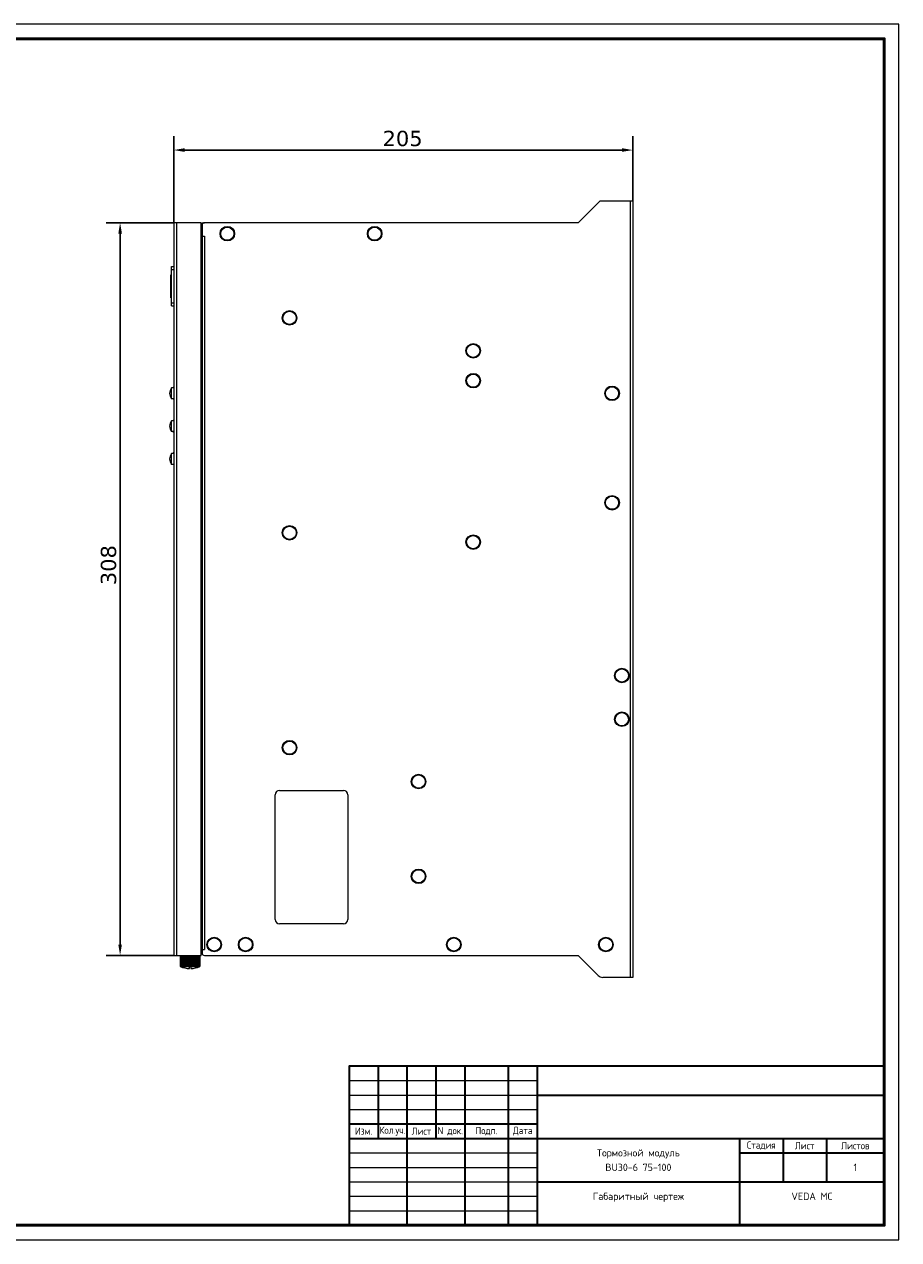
# Model space of a CAD drawing. Header units: millimetres. Extents: x 845 to 1645, y -7 to 549.
# Tile 4 of 4: x 1245 to 1645, y -7 to 549. Entities that reach past the tile are written whole.
import ezdxf
from ezdxf.enums import TextEntityAlignment as Align

# ---------------------------------------------------------------- set-up
doc = ezdxf.new("R2010")
doc.units = ezdxf.units.MM
doc.header["$LTSCALE"] = 2
for name, color, linetype in [('19', 7, 'Continuous'), ('20', 7, 'Continuous'), ('21', 7, 'Continuous'), ('27', 7, 'Continuous'), ('29', 7, 'Continuous'), ('31', 7, 'Continuous'), ('35', 7, 'Continuous'), ('39', 7, 'Continuous'), ('43', 7, 'Continuous')]:
    doc.layers.add(name, color=color, linetype=linetype)
doc.layers.add('4', color=7, linetype='Continuous', lineweight=25)
doc.styles.add('DEFAULT-Danfoss', font='verdana.ttf')
doc.styles.add('СПДС', font='isocpeur.ttf', dxfattribs={"width": 0.9})
doc.dimstyles.new('Danfoss', dxfattribs={"dimscale": 2, "dimtxt": 3.5, "dimasz": 2.5, "dimexe": 3.175, "dimexo": 0, "dimgap": 0.762, "dimtad": 1, "dimtoh": 1, "dimrnd": 1e-08, "dimtxsty": 'DEFAULT-Danfoss', "dimcen": 0.09, "dimdle": 8, "dimclrd": 7, "dimclre": 7, "dimclrt": 7, "dimazin": 2, "dimtfac": 0.714286, "dimtmove": 0, "dimatfit": 3, "dimfxl": 1, "dimtolj": 1, "dimlwd": 25, "dimlwe": 25, "dimarcsym": 0})

# ---------------------------------------------------------------- blocks, each defined once
blk = doc.blocks.new('*U11')
at = {"lineweight": 0}
blk.add_lwpolyline([(-599.61, -5), (5, -5), (5, 415), (-599.61, 415)], close=True, dxfattribs=at)
at = {"color": 0, "linetype": 'Continuous', "lineweight": 50}
blk.add_lwpolyline([(-579.61, 410), (0, 410), (0, 0), (-579.61, 0)], close=True, dxfattribs=at)
at = {"lineweight": 35}
blk.add_lwpolyline([(-185, 0), (0, 0), (0, 55), (-185, 55)], close=True, dxfattribs=at)
for points in [[(-175, 55), (-175, 30)], [(-165, 55), (-165, 0)], [(-155, 55), (-155, 30)], [(-145, 55), (-145, 0)], [(-130, 55), (-130, 0)], [(-120, 55), (-120, 0)], [(-120, 45), (0, 45)], [(-185, 35), (-120, 35)], [(-185, 30), (0, 30)], [(-50, 30), (-50, 0)], [(-35, 30), (-35, 15)], [(-20, 30), (-20, 15)], [(-50, 25), (0, 25)], [(-120, 15), (0, 15)]]:
    blk.add_lwpolyline(points, dxfattribs=at)
at = {"lineweight": 18}
for points in [[(-185, 50), (-120, 50)], [(-185, 45), (-120, 45)], [(-185, 40), (-120, 40)], [(-185, 25), (-120, 25)], [(-185, 20), (-120, 20)], [(-185, 15), (-120, 15)], [(-185, 10), (-120, 10)], [(-185, 5), (-120, 5)]]:
    blk.add_lwpolyline(points, dxfattribs=at)
at = {"lineweight": 0}
blk.add_lwpolyline([(0, -5), (5, -5), (5, 0)], dxfattribs=at)
at = {"lineweight": -2, "char_height": 2.5, "attachment_point": 5, "style": 'СПДС'}
for s, insert, width in [('Изм.', (-180, 32.5), 10), ('Кол.уч.', (-170, 32.5), 10), ('Лист', (-160, 32.5), 10), ('N док.', (-150, 32.5), 10), ('Подп.', (-137.5, 32.5), 15), ('Дата', (-125, 32.5), 10), ('Стадия', (-42.5, 27.5), 15), ('Лист', (-27.5, 27.5), 15), ('Листов', (-10, 27.5), 20)]:
    blk.add_mtext(s, dxfattribs=dict(at, insert=insert, width=width))
at = {"style": 'СПДС'}
for tag, p in [('Шифр_ПРОЕКТА', (-60, 50)), ('ОРГАНИЗАЦИЯ_ЗАКАЗЧИК1', (-60, 40)), ('ОРГАНИЗАЦИЯ_ЗАКАЗЧИК2', (-60, 35)), ('НАИМЕНОВАНИЕ_ОБЪЕКТА', (-85, 25)), ('НАИМЕНОВАНИЕ_ОБЪЕКТА2', (-85, 20)), ('СТАДИЯ', (-42.5, 20)), ('ЛИСТ_первый', (-27.5, 20)), ('ЛИСТОВ', (-10, 20)), ('НАИМЕНОВАНИЕ_ЧЕРТЕЖА1', (-85, 10)), ('ОРГАНИЗАЦИЯ_РАЗРАБОТЧИК1', (-25, 10)), ('НАИМЕНОВАНИЕ_ЧЕРТЕЖА2', (-85, 5)), ('ОРГАНИЗАЦИЯ_РАЗРАБОТЧИК2', (-25, 5))]:
    blk.add_attdef(tag, text='', height=2.5, dxfattribs=at).set_placement(p, align=Align.MIDDLE_CENTER)
blk = doc.blocks.new('*D17')
at = {"layer": '4', "color": 7, "linetype": 'Continuous', "lineweight": 25, "transparency": 16777216}
for p, q in [((1313.38, 458.18), (1313.38, 497.77)), ((1523.38, 468.18), (1523.38, 497.77)), ((1318.38, 491.42), (1518.38, 491.42))]:
    blk.add_line(p, q, dxfattribs=at)
at = {"layer": '4', "color": 7, "linetype": 'Continuous', "transparency": 16777216}
for points in [[(1318.38, 492.26), (1318.38, 490.59), (1313.38, 491.42)], [(1518.38, 492.26), (1518.38, 490.59), (1523.38, 491.42)]]:
    blk.add_solid(points, dxfattribs=at)
at = {"layer": 'Defpoints', "color": 0, "linetype": 'Continuous', "transparency": 16777216}
for p in [(1523.38, 491.42), (1523.38, 468.18), (1313.38, 458.18)]:
    blk.add_point(p, dxfattribs=at)
at = {"layer": '4', "color": 7, "linetype": 'Continuous', "lineweight": 0, "transparency": 16777216, "insert": (1408.9, 500.24), "char_height": 7, "attachment_point": 1, "style": 'DEFAULT-Danfoss'}
blk.add_mtext('\\A1;205', dxfattribs=at)
blk = doc.blocks.new('*D18')
at = {"layer": '4', "color": 7, "linetype": 'Continuous', "lineweight": 25, "transparency": 16777216}
for p, q in [((1313.38, 458.18), (1282.51, 458.18)), ((1288.86, 128.18), (1288.86, 453.18)), ((1313.38, 123.18), (1282.51, 123.18))]:
    blk.add_line(p, q, dxfattribs=at)
at = {"layer": '4', "color": 7, "linetype": 'Continuous', "transparency": 16777216}
for points in [[(1288.03, 453.18), (1289.69, 453.18), (1288.86, 458.18)], [(1288.03, 128.18), (1289.69, 128.18), (1288.86, 123.18)]]:
    blk.add_solid(points, dxfattribs=at)
at = {"layer": 'Defpoints', "color": 0, "linetype": 'Continuous', "transparency": 16777216}
for p in [(1288.86, 458.18), (1313.38, 458.18), (1313.38, 123.18)]:
    blk.add_point(p, dxfattribs=at)
at = {"layer": '4', "color": 7, "linetype": 'Continuous', "lineweight": 0, "transparency": 16777216, "insert": (1280.02, 292.48), "char_height": 7, "attachment_point": 1, "rotation": 90, "style": 'DEFAULT-Danfoss'}
blk.add_mtext('\\A1;308', dxfattribs=at)

msp = doc.modelspace()

# ---------------------------------------------------------------- linework, layer by layer
at = {"layer": '19', "linetype": 'Continuous', "lineweight": 0}
for p, q in [((1498.384, 458.177), (1508.384, 468.177)), ((1508.384, 468.177), (1523.384, 468.177)), ((1522.284, 113.177), (1522.284, 468.177)), ((1523.384, 468.177), (1523.384, 113.177)), ((1326.384, 457.177), (1326.384, 124.177)), ((1498.384, 458.177), (1327.384, 458.177)), ((1325.884, 451.977), (1327.484, 451.977)), ((1326.284, 451.977), (1326.284, 125.877)), ((1327.484, 451.977), (1327.484, 125.877)), ((1359.784, 139.677), (1359.784, 196.677)), ((1361.784, 198.677), (1390.984, 198.677)), ((1392.984, 196.677), (1392.984, 139.677)), ((1390.984, 137.677), (1361.784, 137.677)), ((1325.884, 125.877), (1327.484, 125.877)), ((1327.384, 123.177), (1498.384, 123.177)), ((1507.505, 114.056), (1498.384, 123.177)), ((1523.384, 113.177), (1509.626, 113.177))]:
    msp.add_line(p, q, dxfattribs=at)
for centre in [(1337.884, 453.177), (1405.284, 453.177), (1366.384, 414.677), (1450.384, 399.627), (1450.384, 385.977), (1513.884, 380.177), (1513.884, 330.177), (1366.384, 316.427), (1450.384, 312.177), (1518.384, 251.177), (1518.384, 231.177), (1366.384, 218.177), (1425.384, 202.677), (1425.384, 159.377), (1331.884, 128.177), (1346.284, 128.177), (1441.484, 128.177), (1511.084, 128.177)]:
    msp.add_circle(centre, 3.332, dxfattribs=at)
for centre, radius, start, end in [((1327.384, 457.177), 1, 90, 180), ((1361.784, 196.677), 2, 90, 180), ((1390.984, 196.677), 2, 0, 90), ((1361.784, 139.677), 2, 180, 270), ((1390.984, 139.677), 2, 270, 0), ((1327.384, 124.177), 1, 180, 270), ((1509.626, 116.177), 3, 225, 270)]:
    msp.add_arc(centre, radius, start, end, dxfattribs=at)
at = {"layer": '20', "linetype": 'Continuous', "lineweight": 0}
for p, q in [((1326.384, 458.177), (1326.384, 457.177)), ((1326.384, 458.177), (1327.384, 458.177)), ((1325.884, 453.177), (1326.284, 453.177)), ((1325.884, 452.177), (1326.284, 452.177)), ((1326.284, 453.177), (1326.284, 452.177))]:
    msp.add_line(p, q, dxfattribs=at)
msp.add_arc((1326.284, 453.277), 1.1, 270, 273.61164, dxfattribs=at)
at = {"layer": '21', "linetype": 'Continuous', "lineweight": 0}
for p, q in [((1326.284, 125.677), (1325.884, 125.677)), ((1326.284, 124.677), (1325.884, 124.677)), ((1326.284, 124.677), (1326.284, 125.677))]:
    msp.add_line(p, q, dxfattribs=at)
for radius, start in [(1.1, 84.60176), (0.1, 0)]:
    msp.add_arc((1326.284, 124.577), radius, start, 90, dxfattribs=at)
at = {"layer": '27', "linetype": 'Continuous', "lineweight": 0}
for p, q in [((1313.384, 458.177), (1313.384, 123.177)), ((1325.884, 458.177), (1313.384, 458.177)), ((1314.584, 458.177), (1314.584, 123.177)), ((1325.884, 123.177), (1325.884, 458.177)), ((1313.384, 123.177), (1325.884, 123.177))]:
    msp.add_line(p, q, dxfattribs=at)
at = {"layer": '29', "linetype": 'Continuous', "lineweight": 0}
for p, q in [((1313.184, 382.677), (1313.184, 382.852)), ((1313.384, 382.852), (1313.184, 382.852)), ((1313.384, 382.784), (1313.184, 382.784)), ((1313.184, 377.548), (1313.184, 377.677)), ((1313.384, 377.548), (1313.184, 377.548)), ((1313.184, 367.677), (1313.184, 367.807)), ((1313.384, 367.807), (1313.184, 367.807)), ((1313.384, 367.739), (1313.184, 367.739)), ((1313.184, 362.458), (1313.184, 362.677)), ((1313.384, 362.638), (1313.184, 362.638)), ((1313.384, 362.571), (1313.184, 362.571)), ((1313.384, 362.458), (1313.184, 362.458)), ((1313.184, 352.677), (1313.184, 352.942)), ((1313.384, 352.942), (1313.184, 352.942)), ((1313.184, 347.616), (1313.184, 347.677)), ((1313.384, 347.616), (1313.184, 347.616))]:
    msp.add_line(p, q, dxfattribs=at)
at = {"layer": '31', "linetype": 'Continuous', "lineweight": 0}
for centre, radius in [((1337.884, 453.177), 3.12), ((1337.884, 453.177), 3.02), ((1405.284, 453.177), 3.12), ((1405.284, 453.177), 3.02), ((1366.384, 414.677), 3.12), ((1366.384, 414.677), 3.02), ((1450.384, 399.627), 3.12), ((1450.384, 399.627), 3.02), ((1450.384, 385.977), 3.12), ((1450.384, 385.977), 3.02), ((1513.884, 380.177), 3.12), ((1513.884, 380.177), 3.02), ((1513.884, 330.177), 3.12), ((1513.884, 330.177), 3.02), ((1366.384, 316.427), 3.12), ((1366.384, 316.427), 3.02), ((1450.384, 312.177), 3.12), ((1450.384, 312.177), 3.02), ((1518.384, 251.177), 3.12), ((1518.384, 251.177), 3.02), ((1518.384, 231.177), 3.12), ((1518.384, 231.177), 3.02), ((1366.384, 218.177), 3.12), ((1366.384, 218.177), 3.02), ((1425.384, 202.677), 3.12), ((1425.384, 202.677), 3.02), ((1425.384, 159.377), 3.12), ((1425.384, 159.377), 3.02), ((1331.884, 128.177), 3.12), ((1331.884, 128.177), 3.02), ((1346.284, 128.177), 3.12), ((1346.284, 128.177), 3.02), ((1441.484, 128.177), 3.12), ((1441.484, 128.177), 3.02), ((1511.084, 128.177), 3.12), ((1511.084, 128.177), 3.02)]:
    msp.add_circle(centre, radius, dxfattribs=at)
at = {"layer": '35', "linetype": 'Continuous', "lineweight": 0}
for p, q in [((1312.384, 377.677), (1312.384, 382.677)), ((1313.384, 382.677), (1312.384, 382.677)), ((1313.384, 377.677), (1312.384, 377.677)), ((1312.384, 362.677), (1312.384, 367.677)), ((1313.384, 367.677), (1312.384, 367.677)), ((1313.384, 362.677), (1312.384, 362.677)), ((1312.384, 347.677), (1312.384, 352.677)), ((1313.384, 352.677), (1312.384, 352.677)), ((1313.384, 347.677), (1312.384, 347.677))]:
    msp.add_line(p, q, dxfattribs=at)
for centre in [(1315.406, 380.177), (1315.406, 365.177), (1315.406, 350.177)]:
    msp.add_arc(centre, 3.922, 140.40225, 219.59775, dxfattribs=at)
at = {"layer": '39', "linetype": 'Continuous', "lineweight": 0}
for p, q in [((1316.385, 123.177), (1316.385, 118.177)), ((1316.393, 123.177), (1316.393, 118.177)), ((1316.411, 123.177), (1316.411, 118.177)), ((1316.436, 123.177), (1316.436, 118.177)), ((1316.47, 123.177), (1316.47, 118.177)), ((1316.512, 123.177), (1316.512, 118.177)), ((1316.564, 123.177), (1316.564, 118.177)), ((1316.622, 123.177), (1316.622, 118.177)), ((1316.69, 123.177), (1316.69, 118.177)), ((1316.764, 123.177), (1316.764, 118.177)), ((1316.848, 123.177), (1316.848, 118.177)), ((1316.937, 123.177), (1316.937, 118.177)), ((1317.037, 123.177), (1317.037, 118.177)), ((1317.141, 123.177), (1317.141, 118.177)), ((1317.256, 123.177), (1317.256, 118.177)), ((1317.373, 123.177), (1317.373, 118.177)), ((1317.502, 123.177), (1317.502, 118.177)), ((1317.632, 123.177), (1317.632, 118.177)), ((1317.773, 123.177), (1317.773, 118.177)), ((1317.915, 123.177), (1317.915, 118.177)), ((1318.068, 123.177), (1318.068, 118.177)), ((1318.221, 123.177), (1318.221, 118.177)), ((1318.385, 123.177), (1318.385, 118.177)), ((1318.548, 123.177), (1318.548, 118.177)), ((1318.721, 123.177), (1318.721, 118.177)), ((1318.892, 123.177), (1318.892, 118.177)), ((1319.073, 123.177), (1319.073, 118.177)), ((1319.251, 123.177), (1319.251, 118.177)), ((1319.439, 123.177), (1319.439, 118.177)), ((1319.623, 123.177), (1319.623, 118.177)), ((1319.816, 123.177), (1319.816, 118.177)), ((1320.004, 123.177), (1320.004, 118.177)), ((1320.201, 123.177), (1320.201, 118.177)), ((1320.392, 123.177), (1320.392, 118.177)), ((1320.591, 123.177), (1320.591, 118.177)), ((1320.784, 123.177), (1320.784, 118.177)), ((1320.984, 123.177), (1320.984, 118.177)), ((1321.176, 123.177), (1321.176, 118.177)), ((1321.375, 123.177), (1321.375, 118.177)), ((1321.566, 123.177), (1321.566, 118.177)), ((1321.763, 123.177), (1321.763, 118.177)), ((1321.951, 123.177), (1321.951, 118.177)), ((1322.145, 123.177), (1322.145, 118.177)), ((1322.328, 123.177), (1322.328, 118.177)), ((1322.516, 123.177), (1322.516, 118.177)), ((1322.694, 123.177), (1322.694, 118.177)), ((1322.876, 123.177), (1322.876, 118.177)), ((1323.046, 123.177), (1323.046, 118.177)), ((1323.22, 123.177), (1323.22, 118.177)), ((1323.382, 123.177), (1323.382, 118.177)), ((1323.546, 123.177), (1323.546, 118.177)), ((1323.699, 123.177), (1323.699, 118.177)), ((1323.852, 123.177), (1323.852, 118.177)), ((1323.994, 123.177), (1323.994, 118.177)), ((1324.135, 123.177), (1324.135, 118.177)), ((1324.266, 123.177), (1324.266, 118.177)), ((1324.394, 123.177), (1324.394, 118.177)), ((1324.512, 123.177), (1324.512, 118.177)), ((1324.626, 123.177), (1324.626, 118.177)), ((1324.73, 123.177), (1324.73, 118.177)), ((1324.83, 123.177), (1324.83, 118.177)), ((1324.919, 123.177), (1324.919, 118.177)), ((1325.003, 123.177), (1325.003, 118.177)), ((1325.077, 123.177), (1325.077, 118.177)), ((1325.145, 123.177), (1325.145, 118.177)), ((1325.203, 123.177), (1325.203, 118.177)), ((1325.255, 123.177), (1325.255, 118.177)), ((1325.297, 123.177), (1325.297, 118.177)), ((1325.332, 123.177), (1325.332, 118.177)), ((1325.357, 123.177), (1325.357, 118.177)), ((1325.374, 123.177), (1325.374, 118.177)), ((1325.382, 123.177), (1325.382, 118.177)), ((1316.484, 118.131), (1316.385, 118.177)), ((1316.393, 118.177), (1316.385, 118.177)), ((1316.436, 118.177), (1316.411, 118.177)), ((1316.512, 118.177), (1316.47, 118.177)), ((1316.622, 118.177), (1316.564, 118.177)), ((1316.764, 118.177), (1316.69, 118.177)), ((1316.937, 118.177), (1316.848, 118.177)), ((1317.141, 118.177), (1317.037, 118.177)), ((1317.373, 118.177), (1317.256, 118.177)), ((1317.632, 118.177), (1317.502, 118.177)), ((1317.915, 118.177), (1317.773, 118.177)), ((1318.221, 118.177), (1318.068, 118.177)), ((1318.548, 118.177), (1318.385, 118.177)), ((1318.892, 118.177), (1318.721, 118.177)), ((1319.251, 118.177), (1319.073, 118.177)), ((1319.623, 118.177), (1319.439, 118.177)), ((1320.004, 118.177), (1319.816, 118.177)), ((1320.392, 118.177), (1320.201, 118.177)), ((1320.584, 118.177), (1321.184, 118.177)), ((1320.584, 117.182), (1320.584, 118.177)), ((1321.184, 118.177), (1321.184, 117.182)), ((1321.566, 118.177), (1321.375, 118.177)), ((1321.951, 118.177), (1321.763, 118.177)), ((1322.328, 118.177), (1322.145, 118.177)), ((1322.694, 118.177), (1322.516, 118.177)), ((1323.046, 118.177), (1322.876, 118.177)), ((1323.382, 118.177), (1323.22, 118.177)), ((1323.699, 118.177), (1323.546, 118.177)), ((1323.994, 118.177), (1323.852, 118.177)), ((1324.266, 118.177), (1324.135, 118.177)), ((1324.512, 118.177), (1324.394, 118.177)), ((1324.73, 118.177), (1324.626, 118.177)), ((1324.919, 118.177), (1324.83, 118.177)), ((1325.077, 118.177), (1325.003, 118.177)), ((1325.203, 118.177), (1325.145, 118.177)), ((1325.297, 118.177), (1325.255, 118.177)), ((1325.37, 118.172), (1325.284, 118.131)), ((1325.357, 118.177), (1325.332, 118.177)), ((1325.382, 118.177), (1325.37, 118.172)), ((1325.382, 118.177), (1325.374, 118.177))]:
    msp.add_line(p, q, dxfattribs=at)
for centre, radius, start, end in [((1314.978, 115.129), 3.368, 64.60031, 64.83819), ((1320.884, 127.802), 10.625, 245.53624, 268.38202), ((1320.884, 127.802), 10.625, 271.61798, 294.46376)]:
    msp.add_arc(centre, radius, start, end, dxfattribs=at)
for points, knots in [([(1316.393, 118.177), (1316.4, 118.174), (1316.413, 118.168), (1316.432, 118.16), (1316.45, 118.152), (1316.466, 118.145), (1316.478, 118.139), (1316.486, 118.136), (1316.491, 118.134), (1316.495, 118.133), (1316.498, 118.132), (1316.499, 118.131), (1316.501, 118.131), (1316.501, 118.132)], [0, 0, 0, 0, 0.1839962, 0.3643693, 0.5349324, 0.6889582, 0.8191932, 0.873067, 0.9182627, 0.9539997, 0.9796502, 0.9948305, 1, 1, 1, 1]), ([(1316.501, 118.132), (1316.501, 118.132), (1316.5, 118.132), (1316.499, 118.133), (1316.497, 118.135), (1316.494, 118.136), (1316.49, 118.138), (1316.485, 118.141), (1316.476, 118.146), (1316.465, 118.151), (1316.452, 118.158), (1316.438, 118.164), (1316.428, 118.169), (1316.423, 118.172)], [0, 0, 0, 0, 0.0098874, 0.0286995, 0.0563828, 0.0926183, 0.13697, 0.1889283, 0.3134141, 0.4613927, 0.6281402, 0.8091142, 1, 1, 1, 1]), ([(1316.436, 118.177), (1316.443, 118.174), (1316.456, 118.168), (1316.476, 118.159), (1316.496, 118.15), (1316.511, 118.144), (1316.522, 118.14), (1316.53, 118.137), (1316.536, 118.135), (1316.541, 118.133), (1316.545, 118.132), (1316.548, 118.132), (1316.549, 118.131), (1316.55, 118.131), (1316.551, 118.131), (1316.552, 118.132), (1316.552, 118.132), (1316.552, 118.132)], [0, 0, 0, 0, 0.179937, 0.3585224, 0.5290521, 0.684138, 0.7533902, 0.8157304, 0.8701395, 0.9156706, 0.9515167, 0.9656216, 0.9771218, 0.9860274, 0.9924326, 0.996693, 1, 1, 1, 1]), ([(1316.552, 118.132), (1316.552, 118.132), (1316.551, 118.133), (1316.55, 118.134), (1316.548, 118.136), (1316.544, 118.139), (1316.537, 118.143), (1316.527, 118.149), (1316.515, 118.155), (1316.501, 118.162), (1316.486, 118.17), (1316.476, 118.175), (1316.47, 118.177)], [0, 0, 0, 0, 0.0108243, 0.0298805, 0.0576949, 0.0940701, 0.1907204, 0.3155271, 0.4636299, 0.6301638, 0.8104437, 1, 1, 1, 1]), ([(1316.512, 118.177), (1316.526, 118.171), (1316.548, 118.161), (1316.576, 118.149), (1316.592, 118.143), (1316.604, 118.139), (1316.612, 118.136), (1316.619, 118.134), (1316.625, 118.132), (1316.63, 118.132), (1316.633, 118.131), (1316.635, 118.131), (1316.636, 118.132), (1316.637, 118.132), (1316.637, 118.133), (1316.637, 118.133)], [0, 0, 0, 0, 0.3515374, 0.5217101, 0.6777044, 0.7476364, 0.8106643, 0.8656769, 0.9116674, 0.9478325, 0.9737321, 0.9829152, 0.9898409, 0.9951116, 1, 1, 1, 1]), ([(1316.637, 118.133), (1316.637, 118.133), (1316.637, 118.134), (1316.635, 118.137), (1316.631, 118.14), (1316.624, 118.145), (1316.615, 118.15), (1316.604, 118.157), (1316.587, 118.166), (1316.573, 118.173), (1316.564, 118.177)], [0, 0, 0, 0, 0.0144255, 0.0358474, 0.1020519, 0.1983563, 0.3213812, 0.4671172, 0.6314612, 1, 1, 1, 1]), ([(1316.622, 118.177), (1316.629, 118.174), (1316.644, 118.167), (1316.666, 118.157), (1316.688, 118.148), (1316.706, 118.142), (1316.72, 118.137), (1316.728, 118.135), (1316.736, 118.133), (1316.742, 118.132), (1316.748, 118.131), (1316.751, 118.131), (1316.753, 118.132), (1316.754, 118.132), (1316.755, 118.133), (1316.755, 118.134), (1316.755, 118.134)], [0, 0, 0, 0, 0.1700156, 0.3436057, 0.5131349, 0.6699122, 0.7405173, 0.8042617, 0.8599446, 0.9065121, 0.9431906, 0.9697164, 0.9794087, 0.9871238, 0.9935962, 1, 1, 1, 1]), ([(1316.755, 118.134), (1316.755, 118.135), (1316.753, 118.138), (1316.75, 118.142), (1316.744, 118.147), (1316.736, 118.152), (1316.726, 118.158), (1316.711, 118.167), (1316.699, 118.173), (1316.69, 118.177)], [0, 0, 0, 0, 0.0418932, 0.1107437, 0.2070989, 0.3285601, 0.4719515, 0.6339037, 1, 1, 1, 1]), ([(1316.764, 118.177), (1316.771, 118.174), (1316.787, 118.166), (1316.81, 118.156), (1316.833, 118.147), (1316.852, 118.14), (1316.867, 118.136), (1316.876, 118.134), (1316.885, 118.132), (1316.892, 118.131), (1316.897, 118.131), (1316.902, 118.132), (1316.905, 118.133), (1316.905, 118.135), (1316.905, 118.136)], [0, 0, 0, 0, 0.1644194, 0.3350282, 0.503788, 0.6613662, 0.7327006, 0.797244, 0.8537076, 0.9009998, 0.9383967, 0.9658405, 0.984725, 1, 1, 1, 1]), ([(1316.905, 118.136), (1316.905, 118.137), (1316.904, 118.14), (1316.899, 118.146), (1316.888, 118.155), (1316.87, 118.166), (1316.856, 118.174), (1316.848, 118.177)], [0, 0, 0, 0, 0.0487656, 0.1207884, 0.3374367, 0.6376905, 1, 1, 1, 1]), ([(1316.937, 118.177), (1316.945, 118.173), (1316.961, 118.166), (1316.985, 118.155), (1317.009, 118.146), (1317.03, 118.139), (1317.045, 118.135), (1317.055, 118.133), (1317.064, 118.132), (1317.072, 118.131), (1317.078, 118.131), (1317.083, 118.132), (1317.086, 118.135), (1317.086, 118.137), (1317.086, 118.138)], [0, 0, 0, 0, 0.1583836, 0.3256446, 0.4934016, 0.6516967, 0.7237687, 0.7891482, 0.8464606, 0.8945843, 0.9328596, 0.9614407, 0.9821327, 1, 1, 1, 1]), ([(1317.086, 118.138), (1317.086, 118.139), (1317.086, 118.142), (1317.081, 118.148), (1317.072, 118.156), (1317.056, 118.167), (1317.044, 118.174), (1317.037, 118.177)], [0, 0, 0, 0, 0.0558706, 0.1315448, 0.3478191, 0.6428044, 1, 1, 1, 1]), ([(1317.141, 118.177), (1317.148, 118.173), (1317.164, 118.165), (1317.189, 118.154), (1317.215, 118.145), (1317.236, 118.138), (1317.253, 118.134), (1317.264, 118.133), (1317.273, 118.131), (1317.282, 118.131), (1317.288, 118.132), (1317.293, 118.133), (1317.297, 118.136), (1317.297, 118.139), (1317.297, 118.14)], [0, 0, 0, 0, 0.1520423, 0.3157062, 0.482337, 0.6413678, 0.714232, 0.7805258, 0.8387875, 0.8878708, 0.9271872, 0.9570918, 0.9796968, 1, 1, 1, 1]), ([(1317.297, 118.14), (1317.297, 118.142), (1317.294, 118.149), (1317.285, 118.158), (1317.272, 118.168), (1317.262, 118.174), (1317.256, 118.177)], [0, 0, 0, 0, 0.1416091, 0.358585, 0.6486488, 1, 1, 1, 1]), ([(1317.373, 118.177), (1317.38, 118.173), (1317.396, 118.165), (1317.422, 118.153), (1317.449, 118.143), (1317.471, 118.137), (1317.489, 118.134), (1317.5, 118.132), (1317.511, 118.131), (1317.52, 118.131), (1317.527, 118.133), (1317.532, 118.135), (1317.536, 118.138), (1317.536, 118.141), (1317.536, 118.142)], [0, 0, 0, 0, 0.1454384, 0.3052772, 0.4706764, 0.6304821, 0.7042032, 0.7714976, 0.8308154, 0.8809873, 0.9214938, 0.9528663, 0.9774233, 1, 1, 1, 1]), ([(1317.536, 118.142), (1317.536, 118.145), (1317.534, 118.151), (1317.526, 118.159), (1317.515, 118.169), (1317.506, 118.174), (1317.502, 118.177)], [0, 0, 0, 0, 0.1536392, 0.371737, 0.6563509, 1, 1, 1, 1]), ([(1317.632, 118.177), (1317.639, 118.173), (1317.655, 118.164), (1317.68, 118.152), (1317.708, 118.142), (1317.736, 118.135), (1317.759, 118.132), (1317.774, 118.131), (1317.784, 118.132), (1317.791, 118.134), (1317.797, 118.136), (1317.801, 118.14), (1317.802, 118.143), (1317.802, 118.145)], [0, 0, 0, 0, 0.1386187, 0.2944263, 0.458508, 0.619154, 0.7621285, 0.8226175, 0.8740092, 0.9158467, 0.9488007, 0.9753084, 1, 1, 1, 1]), ([(1317.802, 118.145), (1317.802, 118.147), (1317.8, 118.153), (1317.794, 118.161), (1317.785, 118.169), (1317.777, 118.175), (1317.773, 118.177)], [0, 0, 0, 0, 0.166063, 0.386083, 0.6652866, 1, 1, 1, 1]), ([(1317.915, 118.177), (1317.922, 118.173), (1317.938, 118.163), (1317.964, 118.151), (1317.993, 118.141), (1318.022, 118.134), (1318.045, 118.131), (1318.062, 118.131), (1318.072, 118.133), (1318.08, 118.135), (1318.086, 118.138), (1318.09, 118.143), (1318.091, 118.146), (1318.091, 118.148)], [0, 0, 0, 0, 0.1315997, 0.2831497, 0.4458046, 0.6073409, 0.7525028, 0.8142756, 0.867011, 0.9103018, 0.9449208, 0.9733491, 1, 1, 1, 1]), ([(1318.091, 118.148), (1318.091, 118.15), (1318.09, 118.155), (1318.085, 118.163), (1318.078, 118.17), (1318.072, 118.175), (1318.068, 118.177)], [0, 0, 0, 0, 0.1787302, 0.4014613, 0.6753855, 1, 1, 1, 1]), ([(1318.221, 118.177), (1318.228, 118.172), (1318.243, 118.163), (1318.269, 118.15), (1318.299, 118.14), (1318.329, 118.133), (1318.354, 118.131), (1318.372, 118.132), (1318.383, 118.133), (1318.391, 118.136), (1318.398, 118.14), (1318.402, 118.145), (1318.403, 118.149), (1318.403, 118.151)], [0, 0, 0, 0, 0.1244306, 0.2715006, 0.4326198, 0.5951068, 0.742642, 0.8058167, 0.8600226, 0.9048826, 0.9412304, 0.9715362, 1, 1, 1, 1]), ([(1318.403, 118.151), (1318.403, 118.156), (1318.399, 118.163), (1318.392, 118.171), (1318.388, 118.175), (1318.385, 118.177)], [0, 0, 0, 0, 0.4150335, 0.6851142, 1, 1, 1, 1]), ([(1318.548, 118.177), (1318.553, 118.172), (1318.568, 118.162), (1318.594, 118.149), (1318.625, 118.139), (1318.657, 118.133), (1318.683, 118.131), (1318.701, 118.132), (1318.713, 118.135), (1318.722, 118.138), (1318.729, 118.143), (1318.733, 118.148), (1318.734, 118.153), (1318.734, 118.155)], [0, 0, 0, 0, 0.1171636, 0.2595202, 0.4189764, 0.5824696, 0.7325676, 0.7972665, 0.853067, 0.899604, 0.9377304, 0.969862, 1, 1, 1, 1]), ([(1318.734, 118.155), (1318.734, 118.159), (1318.73, 118.167), (1318.724, 118.174), (1318.721, 118.177)], [0, 0, 0, 0, 0.432831, 1, 1, 1, 1]), ([(1318.892, 118.177), (1318.897, 118.172), (1318.911, 118.161), (1318.937, 118.148), (1318.968, 118.138), (1319.001, 118.132), (1319.028, 118.131), (1319.048, 118.133), (1319.06, 118.136), (1319.069, 118.14), (1319.076, 118.145), (1319.081, 118.151), (1319.082, 118.156), (1319.082, 118.158)], [0, 0, 0, 0, 0.1098703, 0.247265, 0.4049038, 0.5694461, 0.7222977, 0.7886417, 0.846161, 0.8944738, 0.9344183, 0.9683203, 1, 1, 1, 1]), ([(1319.082, 118.158), (1319.082, 118.16), (1319.081, 118.167), (1319.077, 118.173), (1319.073, 118.177)], [0, 0, 0, 0, 0.217472, 1, 1, 1, 1]), ([(1319.251, 118.177), (1319.255, 118.172), (1319.269, 118.16), (1319.294, 118.147), (1319.326, 118.137), (1319.36, 118.131), (1319.388, 118.131), (1319.409, 118.134), (1319.421, 118.137), (1319.431, 118.142), (1319.439, 118.148), (1319.444, 118.155), (1319.445, 118.16), (1319.445, 118.162)], [0, 0, 0, 0, 0.102653, 0.2348185, 0.39045, 0.5560622, 0.7118501, 0.7799601, 0.8393167, 0.8894988, 0.9312913, 0.9669066, 1, 1, 1, 1]), ([(1319.445, 118.162), (1319.445, 118.163), (1319.444, 118.169), (1319.441, 118.174), (1319.439, 118.177)], [0, 0, 0, 0, 0.2282874, 1, 1, 1, 1]), ([(1319.623, 118.177), (1319.626, 118.171), (1319.638, 118.159), (1319.663, 118.146), (1319.695, 118.136), (1319.731, 118.131), (1319.76, 118.131), (1319.782, 118.135), (1319.795, 118.139), (1319.805, 118.144), (1319.813, 118.151), (1319.818, 118.158), (1319.819, 118.163), (1319.819, 118.166)], [0, 0, 0, 0, 0.0956585, 0.2223075, 0.3756947, 0.5423654, 0.7012561, 0.771246, 0.832553, 0.8846886, 0.9283527, 0.9656212, 1, 1, 1, 1]), ([(1319.819, 118.166), (1319.819, 118.167), (1319.819, 118.171), (1319.817, 118.175), (1319.816, 118.177)], [0, 0, 0, 0, 0.2374484, 1, 1, 1, 1]), ([(1320.004, 118.177), (1320.006, 118.171), (1320.014, 118.162), (1320.027, 118.153), (1320.046, 118.144), (1320.074, 118.135), (1320.11, 118.131), (1320.146, 118.132), (1320.172, 118.138), (1320.188, 118.147), (1320.196, 118.154), (1320.201, 118.161), (1320.202, 118.167), (1320.202, 118.17)], [0, 0, 0, 0, 0.0890942, 0.145543, 0.210217, 0.3610609, 0.5287289, 0.6908558, 0.8259012, 0.8800628, 0.9256127, 0.9644696, 1, 1, 1, 1]), ([(1320.202, 118.17), (1320.202, 118.171), (1320.202, 118.173), (1320.201, 118.176), (1320.201, 118.177)], [0, 0, 0, 0, 0.2444543, 1, 1, 1, 1]), ([(1320.392, 118.177), (1320.393, 118.172), (1320.398, 118.164), (1320.407, 118.156), (1320.421, 118.147), (1320.444, 118.138), (1320.475, 118.132), (1320.508, 118.131), (1320.539, 118.134), (1320.565, 118.142), (1320.579, 118.151), (1320.584, 118.156)], [0, 0, 0, 0, 0.0770866, 0.1245602, 0.1790337, 0.3087767, 0.4610843, 0.6222487, 0.774124, 0.9019222, 1, 1, 1, 1]), ([(1321.184, 118.156), (1321.188, 118.151), (1321.202, 118.142), (1321.228, 118.134), (1321.259, 118.131), (1321.292, 118.132), (1321.323, 118.138), (1321.346, 118.147), (1321.36, 118.156), (1321.369, 118.164), (1321.374, 118.172), (1321.375, 118.177)], [0, 0, 0, 0, 0.0980778, 0.225876, 0.3777513, 0.5389157, 0.6912233, 0.8209663, 0.8754398, 0.9229134, 1, 1, 1, 1]), ([(1321.566, 118.177), (1321.566, 118.177), (1321.565, 118.174), (1321.565, 118.172), (1321.565, 118.17)], [0, 0, 0, 0, 0.2577808, 1, 1, 1, 1]), ([(1321.565, 118.17), (1321.565, 118.167), (1321.566, 118.161), (1321.571, 118.154), (1321.579, 118.147), (1321.595, 118.138), (1321.622, 118.132), (1321.657, 118.131), (1321.693, 118.135), (1321.722, 118.144), (1321.74, 118.153), (1321.753, 118.162), (1321.761, 118.171), (1321.763, 118.177)], [0, 0, 0, 0, 0.0355304, 0.0743873, 0.1199372, 0.1740988, 0.3091442, 0.4712711, 0.6389391, 0.789783, 0.854457, 0.9109058, 1, 1, 1, 1]), ([(1321.951, 118.177), (1321.951, 118.177), (1321.949, 118.173), (1321.948, 118.169), (1321.948, 118.166)], [0, 0, 0, 0, 0.2672734, 1, 1, 1, 1]), ([(1321.948, 118.166), (1321.948, 118.163), (1321.949, 118.158), (1321.954, 118.151), (1321.962, 118.144), (1321.973, 118.139), (1321.986, 118.135), (1322.007, 118.131), (1322.037, 118.131), (1322.072, 118.136), (1322.104, 118.146), (1322.129, 118.159), (1322.141, 118.171), (1322.145, 118.177)], [0, 0, 0, 0, 0.0343788, 0.0716473, 0.1153114, 0.167447, 0.228754, 0.2987439, 0.4576346, 0.6243053, 0.7776925, 0.9043415, 1, 1, 1, 1]), ([(1322.328, 118.177), (1322.327, 118.176), (1322.324, 118.172), (1322.323, 118.166), (1322.323, 118.162)], [0, 0, 0, 0, 0.2790477, 1, 1, 1, 1]), ([(1322.323, 118.162), (1322.323, 118.16), (1322.324, 118.155), (1322.328, 118.148), (1322.336, 118.142), (1322.346, 118.137), (1322.358, 118.134), (1322.379, 118.131), (1322.407, 118.131), (1322.442, 118.137), (1322.473, 118.147), (1322.498, 118.16), (1322.512, 118.172), (1322.516, 118.177)], [0, 0, 0, 0, 0.0330934, 0.0687087, 0.1105012, 0.1606833, 0.2200399, 0.2881499, 0.4439378, 0.60955, 0.7651815, 0.897347, 1, 1, 1, 1]), ([(1322.694, 118.177), (1322.693, 118.176), (1322.688, 118.17), (1322.685, 118.163), (1322.685, 118.158)], [0, 0, 0, 0, 0.2919827, 1, 1, 1, 1]), ([(1322.685, 118.158), (1322.685, 118.156), (1322.686, 118.151), (1322.691, 118.145), (1322.698, 118.14), (1322.707, 118.136), (1322.719, 118.133), (1322.739, 118.131), (1322.766, 118.132), (1322.799, 118.138), (1322.83, 118.148), (1322.856, 118.161), (1322.87, 118.172), (1322.876, 118.177)], [0, 0, 0, 0, 0.0316797, 0.0655817, 0.1055262, 0.153839, 0.2113584, 0.2777023, 0.430554, 0.5950962, 0.7527351, 0.8901297, 1, 1, 1, 1]), ([(1323.046, 118.177), (1323.043, 118.174), (1323.037, 118.167), (1323.034, 118.159), (1323.034, 118.155)], [0, 0, 0, 0, 0.567169, 1, 1, 1, 1]), ([(1323.034, 118.155), (1323.034, 118.153), (1323.034, 118.148), (1323.039, 118.143), (1323.045, 118.138), (1323.055, 118.135), (1323.066, 118.132), (1323.084, 118.131), (1323.11, 118.133), (1323.142, 118.139), (1323.173, 118.149), (1323.199, 118.162), (1323.214, 118.172), (1323.22, 118.177)], [0, 0, 0, 0, 0.030138, 0.0622696, 0.100396, 0.146933, 0.2027335, 0.2674324, 0.4175304, 0.5810236, 0.7404798, 0.8828364, 1, 1, 1, 1]), ([(1323.382, 118.177), (1323.38, 118.175), (1323.375, 118.171), (1323.368, 118.163), (1323.365, 118.156), (1323.365, 118.151)], [0, 0, 0, 0, 0.3148858, 0.5849665, 1, 1, 1, 1]), ([(1323.365, 118.151), (1323.365, 118.149), (1323.366, 118.145), (1323.37, 118.14), (1323.376, 118.136), (1323.385, 118.133), (1323.395, 118.132), (1323.413, 118.131), (1323.438, 118.133), (1323.468, 118.14), (1323.498, 118.15), (1323.524, 118.163), (1323.54, 118.172), (1323.546, 118.177)], [0, 0, 0, 0, 0.0284638, 0.0587696, 0.0951174, 0.1399774, 0.1941833, 0.257358, 0.4048932, 0.5673802, 0.7284994, 0.8755694, 1, 1, 1, 1]), ([(1323.699, 118.177), (1323.695, 118.175), (1323.69, 118.17), (1323.682, 118.163), (1323.678, 118.155), (1323.676, 118.15), (1323.676, 118.148)], [0, 0, 0, 0, 0.3246145, 0.5985387, 0.8212698, 1, 1, 1, 1]), ([(1323.676, 118.148), (1323.676, 118.146), (1323.677, 118.143), (1323.681, 118.138), (1323.687, 118.135), (1323.695, 118.133), (1323.705, 118.131), (1323.722, 118.131), (1323.745, 118.134), (1323.775, 118.141), (1323.803, 118.151), (1323.83, 118.163), (1323.845, 118.173), (1323.852, 118.177)], [0, 0, 0, 0, 0.0266509, 0.0550792, 0.0896982, 0.132989, 0.1857244, 0.2474972, 0.3926591, 0.5541954, 0.7168503, 0.8684003, 1, 1, 1, 1]), ([(1323.994, 118.177), (1323.99, 118.175), (1323.983, 118.169), (1323.974, 118.161), (1323.968, 118.153), (1323.966, 118.147), (1323.966, 118.145)], [0, 0, 0, 0, 0.3347134, 0.613917, 0.833937, 1, 1, 1, 1]), ([(1323.966, 118.145), (1323.966, 118.143), (1323.966, 118.14), (1323.97, 118.136), (1323.976, 118.134), (1323.983, 118.132), (1323.993, 118.131), (1324.009, 118.132), (1324.031, 118.135), (1324.059, 118.142), (1324.087, 118.152), (1324.113, 118.164), (1324.128, 118.173), (1324.135, 118.177)], [0, 0, 0, 0, 0.0246916, 0.0511993, 0.0841533, 0.1259908, 0.1773825, 0.2378715, 0.380846, 0.541492, 0.7055737, 0.8613813, 1, 1, 1, 1]), ([(1324.266, 118.177), (1324.261, 118.174), (1324.252, 118.169), (1324.241, 118.159), (1324.233, 118.151), (1324.231, 118.145), (1324.231, 118.142)], [0, 0, 0, 0, 0.3436491, 0.628263, 0.8463608, 1, 1, 1, 1]), ([(1324.231, 118.142), (1324.231, 118.141), (1324.232, 118.138), (1324.235, 118.135), (1324.24, 118.133), (1324.248, 118.131), (1324.256, 118.131), (1324.267, 118.132), (1324.279, 118.134), (1324.296, 118.137), (1324.319, 118.143), (1324.346, 118.153), (1324.371, 118.165), (1324.387, 118.173), (1324.394, 118.177)], [0, 0, 0, 0, 0.0225767, 0.0471337, 0.0785062, 0.1190127, 0.1691846, 0.2285024, 0.2957968, 0.3695179, 0.5293236, 0.6947228, 0.8545616, 1, 1, 1, 1]), ([(1324.512, 118.177), (1324.506, 118.174), (1324.495, 118.168), (1324.482, 118.158), (1324.473, 118.149), (1324.47, 118.142), (1324.47, 118.14)], [0, 0, 0, 0, 0.3513512, 0.641415, 0.8583909, 1, 1, 1, 1]), ([(1324.47, 118.14), (1324.47, 118.139), (1324.47, 118.136), (1324.474, 118.133), (1324.479, 118.132), (1324.485, 118.131), (1324.494, 118.131), (1324.503, 118.133), (1324.514, 118.134), (1324.531, 118.138), (1324.552, 118.145), (1324.578, 118.154), (1324.603, 118.165), (1324.619, 118.173), (1324.626, 118.177)], [0, 0, 0, 0, 0.0203032, 0.0429082, 0.0728128, 0.1121292, 0.1612125, 0.2194742, 0.285768, 0.3586322, 0.517663, 0.6842938, 0.8479577, 1, 1, 1, 1]), ([(1324.73, 118.177), (1324.723, 118.174), (1324.711, 118.167), (1324.695, 118.156), (1324.686, 118.148), (1324.682, 118.142), (1324.681, 118.139), (1324.681, 118.138)], [0, 0, 0, 0, 0.3571956, 0.6521809, 0.8684552, 0.9441294, 1, 1, 1, 1]), ([(1324.681, 118.138), (1324.681, 118.137), (1324.681, 118.135), (1324.685, 118.132), (1324.689, 118.131), (1324.695, 118.131), (1324.703, 118.132), (1324.712, 118.133), (1324.722, 118.135), (1324.738, 118.139), (1324.758, 118.146), (1324.783, 118.155), (1324.807, 118.166), (1324.822, 118.173), (1324.83, 118.177)], [0, 0, 0, 0, 0.0178673, 0.0385593, 0.0671404, 0.1054156, 0.1535394, 0.2108518, 0.2762313, 0.3483033, 0.5065984, 0.6743554, 0.8416164, 1, 1, 1, 1]), ([(1324.919, 118.177), (1324.911, 118.174), (1324.897, 118.166), (1324.879, 118.155), (1324.868, 118.146), (1324.863, 118.14), (1324.862, 118.137), (1324.862, 118.136)], [0, 0, 0, 0, 0.3623151, 0.6625652, 0.8792121, 0.9512345, 1, 1, 1, 1]), ([(1324.862, 118.136), (1324.862, 118.135), (1324.863, 118.133), (1324.866, 118.132), (1324.87, 118.131), (1324.876, 118.131), (1324.883, 118.132), (1324.891, 118.134), (1324.9, 118.136), (1324.915, 118.14), (1324.934, 118.147), (1324.957, 118.156), (1324.981, 118.166), (1324.996, 118.174), (1325.003, 118.177)], [0, 0, 0, 0, 0.015275, 0.0341595, 0.0616033, 0.0990002, 0.1462924, 0.2027559, 0.2672994, 0.3386337, 0.4962119, 0.6649718, 0.8355806, 1, 1, 1, 1]), ([(1325.077, 118.177), (1325.068, 118.173), (1325.056, 118.167), (1325.041, 118.158), (1325.031, 118.152), (1325.023, 118.147), (1325.018, 118.142), (1325.014, 118.138), (1325.012, 118.135), (1325.012, 118.134)], [0, 0, 0, 0, 0.3660963, 0.5280485, 0.6714399, 0.7929011, 0.8892563, 0.9581068, 1, 1, 1, 1]), ([(1325.012, 118.134), (1325.012, 118.134), (1325.012, 118.133), (1325.013, 118.132), (1325.014, 118.132), (1325.016, 118.131), (1325.02, 118.131), (1325.025, 118.132), (1325.031, 118.133), (1325.039, 118.135), (1325.048, 118.137), (1325.061, 118.142), (1325.079, 118.148), (1325.101, 118.157), (1325.123, 118.167), (1325.138, 118.174), (1325.145, 118.177)], [0, 0, 0, 0, 0.0064038, 0.0128762, 0.0205913, 0.0302836, 0.0568094, 0.0934879, 0.1400554, 0.1957383, 0.2594827, 0.3300878, 0.4868651, 0.6563943, 0.8299844, 1, 1, 1, 1]), ([(1325.203, 118.177), (1325.194, 118.173), (1325.18, 118.166), (1325.163, 118.157), (1325.152, 118.15), (1325.143, 118.145), (1325.137, 118.14), (1325.132, 118.137), (1325.131, 118.134), (1325.13, 118.133), (1325.13, 118.133)], [0, 0, 0, 0, 0.3685388, 0.5328828, 0.6786188, 0.8016437, 0.8979481, 0.9641526, 0.9855745, 1, 1, 1, 1]), ([(1325.13, 118.133), (1325.13, 118.133), (1325.13, 118.132), (1325.131, 118.132), (1325.132, 118.131), (1325.134, 118.131), (1325.137, 118.132), (1325.142, 118.132), (1325.148, 118.134), (1325.155, 118.136), (1325.163, 118.139), (1325.175, 118.143), (1325.192, 118.149), (1325.22, 118.161), (1325.241, 118.171), (1325.255, 118.177)], [0, 0, 0, 0, 0.0048884, 0.0101591, 0.0170848, 0.0262679, 0.0521675, 0.0883326, 0.1343231, 0.1893357, 0.2523636, 0.3222956, 0.4782899, 0.6484626, 1, 1, 1, 1]), ([(1325.297, 118.177), (1325.291, 118.175), (1325.281, 118.17), (1325.266, 118.162), (1325.252, 118.155), (1325.24, 118.149), (1325.23, 118.143), (1325.223, 118.139), (1325.219, 118.136), (1325.217, 118.134), (1325.216, 118.133), (1325.215, 118.132), (1325.215, 118.132)], [0, 0, 0, 0, 0.1895563, 0.3698362, 0.53637, 0.6844729, 0.8092796, 0.9059299, 0.9423052, 0.9701195, 0.9891757, 1, 1, 1, 1]), ([(1325.215, 118.132), (1325.215, 118.132), (1325.215, 118.132), (1325.216, 118.131), (1325.217, 118.131), (1325.218, 118.131), (1325.219, 118.132), (1325.222, 118.132), (1325.226, 118.133), (1325.231, 118.135), (1325.238, 118.137), (1325.245, 118.14), (1325.256, 118.144), (1325.271, 118.15), (1325.291, 118.159), (1325.311, 118.168), (1325.325, 118.174), (1325.332, 118.177)], [0, 0, 0, 0, 0.003307, 0.0075673, 0.0139726, 0.0228782, 0.0343784, 0.0484833, 0.0843294, 0.1298605, 0.1842696, 0.2466098, 0.315862, 0.4709479, 0.6414776, 0.820063, 1, 1, 1, 1]), ([(1325.357, 118.177), (1325.349, 118.174), (1325.338, 118.168), (1325.322, 118.161), (1325.311, 118.156), (1325.302, 118.151), (1325.294, 118.147), (1325.288, 118.144), (1325.283, 118.141), (1325.278, 118.139), (1325.274, 118.137), (1325.272, 118.135), (1325.269, 118.134), (1325.267, 118.132), (1325.266, 118.132)], [0, 0, 0, 0, 0.2500318, 0.3750479, 0.5000639, 0.62508, 0.6875874, 0.7500981, 0.8126019, 0.8751179, 0.9063807, 0.9375927, 0.968921, 1, 1, 1, 1]), ([(1325.266, 118.132), (1325.266, 118.131), (1325.268, 118.131), (1325.269, 118.132), (1325.272, 118.133), (1325.276, 118.134), (1325.281, 118.136), (1325.289, 118.139), (1325.301, 118.145), (1325.318, 118.152), (1325.336, 118.16), (1325.355, 118.168), (1325.368, 118.174), (1325.374, 118.177)], [0, 0, 0, 0, 0.0051695, 0.0203498, 0.0460003, 0.0817373, 0.126933, 0.1808068, 0.3110418, 0.4650676, 0.6356307, 0.8160038, 1, 1, 1, 1])]:
    msp.add_open_spline(points, degree=3, knots=knots, dxfattribs=at)
at = {"layer": '43', "linetype": 'Continuous', "lineweight": 0}
for p, q in [((1312.084, 423.858), (1312.084, 434.403)), ((1312.384, 434.403), (1312.084, 434.403)), ((1312.384, 420.173), (1312.384, 438.177)), ((1312.384, 420.173), (1312.384, 438.177)), ((1312.384, 438.177), (1313.384, 438.177)), ((1312.384, 436.777), (1313.384, 436.777)), ((1312.384, 423.858), (1312.084, 423.858)), ((1312.384, 423.85), (1312.084, 423.85)), ((1312.384, 421.573), (1313.384, 421.573)), ((1312.384, 420.173), (1313.384, 420.173))]:
    msp.add_line(p, q, dxfattribs=at)

# ---------------------------------------------------------------- block references
at = {"lineweight": 0}
ref = msp.add_blockref('*U11', (1638.383, -0.157), dxfattribs=dict(at, xscale=1.323067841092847, yscale=1.323067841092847, zscale=1.323067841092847))
ref.add_attrib('ЛИСТОВ', '1', dxfattribs={"height": 3.308, "style": 'СПДС'}).set_placement((1625.153, 26.304), align=Align.MIDDLE_CENTER)
ref.add_attrib('НАИМЕНОВАНИЕ_ОБЪЕКТА', 'Тормозной модуль', dxfattribs={"height": 3.30767, "style": 'СПДС'}).set_placement((1525.923, 32.919), align=Align.MIDDLE_CENTER)
ref.add_attrib('НАИМЕНОВАНИЕ_ОБЪЕКТА2', 'BU30-6 75-100', dxfattribs={"height": 3.30767, "style": 'СПДС'}).set_placement((1525.923, 26.304), align=Align.MIDDLE_CENTER)
ref.add_attrib('НАИМЕНОВАНИЕ_ЧЕРТЕЖА1', 'Габаритный чертеж', dxfattribs={"height": 3.30767, "style": 'СПДС'}).set_placement((1525.923, 13.073), align=Align.MIDDLE_CENTER)
ref.add_attrib('ОРГАНИЗАЦИЯ_РАЗРАБОТЧИК1', 'VEDA МС', dxfattribs={"height": 3.3077, "style": 'СПДС'}).set_placement((1605.307, 13.073), align=Align.MIDDLE_CENTER)

# ---------------------------------------------------------------- dimensions: what is measured, and where the dimension line sits
at = {"layer": '4', "color": 7, "linetype": 'Continuous', "lineweight": 0}
for base, p1, p2, angle, text, picture, middle in [((1523.384, 491.424), (1313.384, 458.177), (1523.384, 468.177), 180, '205', '*D17', (1417.365, 491.424)), ((1288.861, 458.177), (1313.384, 123.177), (1313.384, 458.177), 90, '308', '*D18', (1288.861, 300.987))]:
    dim = msp.add_linear_dim(base=base, p1=p1, p2=p2, angle=angle, text=text, dimstyle='Danfoss', override={"dimtoh": 0, "dimtofl": 0, "dimatfit": 1}, dxfattribs=at)
    dim.commit()
    dim.dimension.update_dxf_attribs({"geometry": picture, "text_midpoint": middle, "dimtype": 160})

doc.saveas('drawing.dxf')
